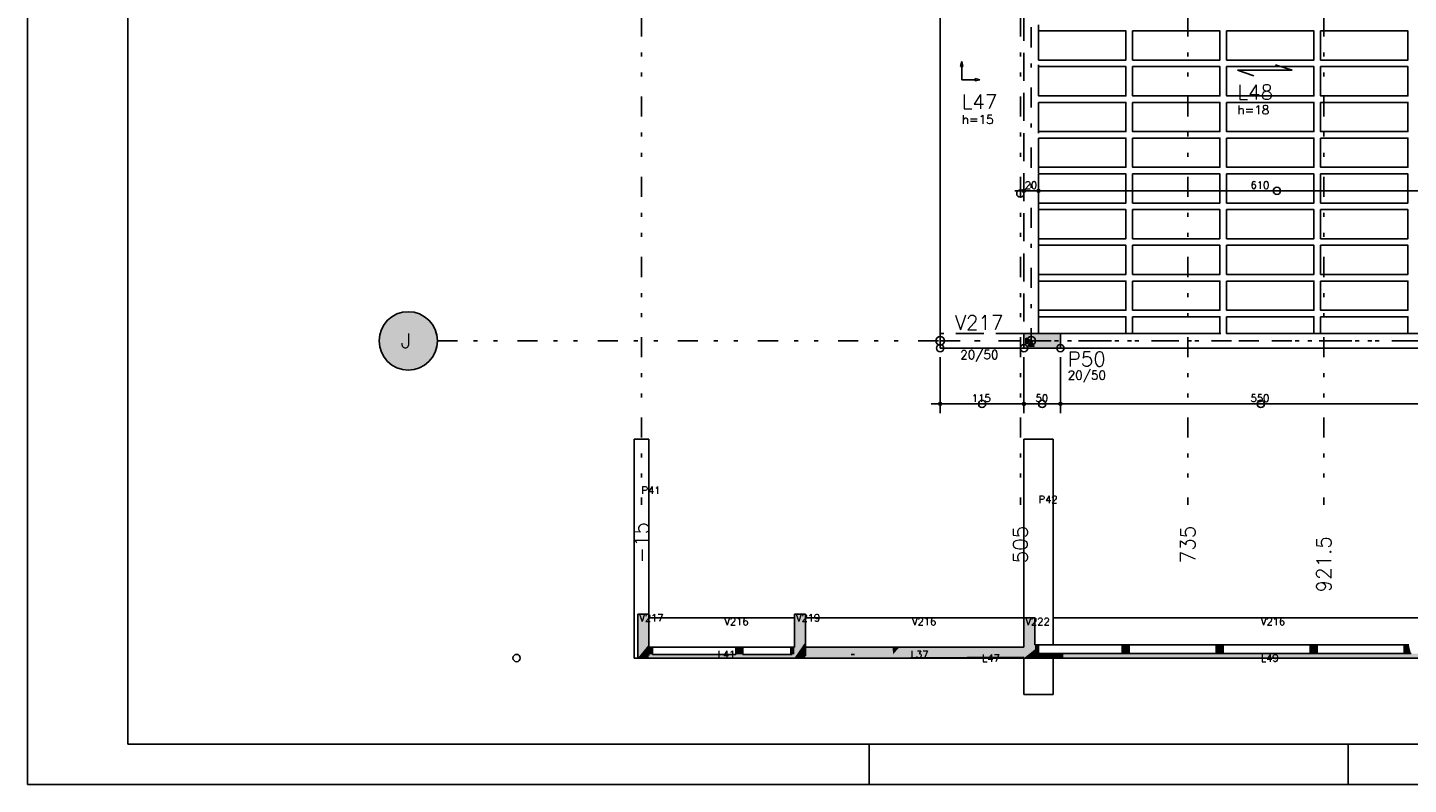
# Model space of a CAD drawing. Extents: x 0 to 119, y 0 to 84.
# Tile 1 of 19: x 0 to 34, y 0 to 19. Entities that reach past the tile are written whole.
import ezdxf

# ---------------------------------------------------------------- set-up
doc = ezdxf.new("R2010")
doc.units = 0
doc.header["$MEASUREMENT"] = 0
for name, pattern in [('ESTILO_TQS_0001', [1, 0.7, -0.3]), ('ESTILO_TQS_0003', [1.5, 0.5, -0.4, 0.1, -0.5]), ('ESTILO_TQS_0004', [2, 0.5, -0.4, 0.1, -0.4, 0.1, -0.5])]:
    doc.linetypes.add(name, pattern=pattern)
for name, color, linetype in [('1', 1, 'CONTINUOUS'), ('2', 2, 'CONTINUOUS'), ('3', 3, 'CONTINUOUS'), ('4', 4, 'CONTINUOUS'), ('6', 6, 'CONTINUOUS'), ('8', 8, 'CONTINUOUS'), ('9', 9, 'CONTINUOUS')]:
    doc.layers.add(name, color=color, linetype=linetype)
doc.styles.get("Standard").update_dxf_attribs({"font": 'ROMANS.SHX'})

msp = doc.modelspace()

# ---------------------------------------------------------------- linework, layer by layer
at = {"layer": '1', "linetype": 'Continuous'}
for p, q in [((0, 0), (0, 84.1)), ((22.771, 11.24), (22.771, 23.24)), ((23.309, 18.022), (23.281, 17.902)), ((23.309, 18.022), (23.337, 17.902)), ((31.551, 17.804), (31.142, 17.94)), ((23.281, 17.902), (23.337, 17.902)), ((23.309, 17.902), (23.309, 17.568)), ((23.764, 17.568), (23.644, 17.596)), ((23.644, 17.596), (23.644, 17.54)), ((30.188, 17.804), (31.551, 17.804)), ((30.188, 17.804), (30.597, 17.667)), ((23.644, 17.568), (23.309, 17.568)), ((23.764, 17.568), (23.644, 17.54)), ((24.634, 14.798), (25.453, 14.798)), ((24.862, 14.798), (24.862, 14.798)), ((24.998, 14.798), (36.544, 14.798)), ((25.225, 14.798), (25.225, 14.798)), ((25.225, 14.798), (25.225, 14.798)), ((25.316, 11.058), (25.316, 11.058)), ((22.771, 10.876), (22.771, 10.876)), ((24.862, 10.876), (24.862, 10.876)), ((24.862, 10.876), (24.862, 10.876)), ((25.771, 10.876), (25.771, 10.876)), ((25.771, 10.876), (25.771, 10.876)), ((22.771, 10.649), (22.771, 9.258)), ((24.862, 10.649), (24.862, 9.258)), ((24.862, 10.649), (24.862, 9.258)), ((25.771, 10.649), (25.771, 9.258)), ((25.771, 10.649), (25.771, 9.258)), ((22.544, 9.485), (25.089, 9.485)), ((24.634, 9.485), (25.998, 9.485)), ((25.544, 9.485), (35.998, 9.485)), ((21, 0), (21, 1)), ((32.95, 0), (32.95, 1)), ((0, 0), (118.9, 0))]:
    msp.add_line(p, q, dxfattribs=at)
at = {"layer": '1', "linetype": 'ESTILO_TQS_0004'}
for p, q in [((15.316, 75.149), (15.316, 6.967)), ((24.771, 75.149), (24.771, 6.967)), ((28.953, 75.149), (28.953, 6.967)), ((32.344, 75.149), (32.344, 6.967)), ((10.225, 11.058), (76.189, 11.058))]:
    msp.add_line(p, q, dxfattribs=at)
at = {"layer": '1', "linetype": 'ESTILO_TQS_0003'}
for p, q in [((25.044, 23.376), (25.044, 11.058)), ((22.771, 11.058), (25.044, 11.058)), ((25.044, 11.058), (36.498, 11.058))]:
    msp.add_line(p, q, dxfattribs=at)
at = {"layer": '1', "linetype": 'Continuous'}
for points in [[(25.225, 18.786), (25.225, 18.058), (27.407, 18.058), (27.407, 18.786), (25.225, 18.786)], [(27.571, 18.786), (27.571, 18.058), (29.753, 18.058), (29.753, 18.786), (27.571, 18.786)], [(29.916, 18.786), (29.916, 18.058), (32.098, 18.058), (32.098, 18.786), (29.916, 18.786)], [(32.262, 18.786), (32.262, 18.058), (34.444, 18.058), (34.444, 18.786), (32.262, 18.786)], [(25.225, 17.895), (25.225, 17.167), (27.407, 17.167), (27.407, 17.895), (25.225, 17.895)], [(27.571, 17.895), (27.571, 17.167), (29.753, 17.167), (29.753, 17.895), (27.571, 17.895)], [(29.916, 17.895), (29.916, 17.167), (32.098, 17.167), (32.098, 17.895), (29.916, 17.895)], [(32.262, 17.895), (32.262, 17.167), (34.444, 17.167), (34.444, 17.895), (32.262, 17.895)], [(25.225, 17.004), (25.225, 16.276), (27.407, 16.276), (27.407, 17.004), (25.225, 17.004)], [(27.571, 17.004), (27.571, 16.276), (29.753, 16.276), (29.753, 17.004), (27.571, 17.004)], [(29.916, 17.004), (29.916, 16.276), (32.098, 16.276), (32.098, 17.004), (29.916, 17.004)], [(32.262, 17.004), (32.262, 16.276), (34.444, 16.276), (34.444, 17.004), (32.262, 17.004)], [(25.225, 16.113), (25.225, 15.386), (27.407, 15.386), (27.407, 16.113), (25.225, 16.113)], [(27.571, 16.113), (27.571, 15.386), (29.753, 15.386), (29.753, 16.113), (27.571, 16.113)], [(29.916, 16.113), (29.916, 15.386), (32.098, 15.386), (32.098, 16.113), (29.916, 16.113)], [(32.262, 16.113), (32.262, 15.386), (34.444, 15.386), (34.444, 16.113), (32.262, 16.113)], [(25.225, 15.222), (25.225, 14.495), (27.407, 14.495), (27.407, 15.222), (25.225, 15.222)], [(27.571, 15.222), (27.571, 14.495), (29.753, 14.495), (29.753, 15.222), (27.571, 15.222)], [(29.916, 15.222), (29.916, 14.495), (32.098, 14.495), (32.098, 15.222), (29.916, 15.222)], [(32.262, 15.222), (32.262, 14.495), (34.444, 14.495), (34.444, 15.222), (32.262, 15.222)], [(25.225, 14.331), (25.225, 13.604), (27.407, 13.604), (27.407, 14.331), (25.225, 14.331)], [(27.571, 14.331), (27.571, 13.604), (29.753, 13.604), (29.753, 14.331), (27.571, 14.331)], [(29.916, 14.331), (29.916, 13.604), (32.098, 13.604), (32.098, 14.331), (29.916, 14.331)], [(32.262, 14.331), (32.262, 13.604), (34.444, 13.604), (34.444, 14.331), (32.262, 14.331)], [(25.225, 13.44), (25.225, 12.713), (27.407, 12.713), (27.407, 13.44), (25.225, 13.44)], [(27.571, 13.44), (27.571, 12.713), (29.753, 12.713), (29.753, 13.44), (27.571, 13.44)], [(29.916, 13.44), (29.916, 12.713), (32.098, 12.713), (32.098, 13.44), (29.916, 13.44)], [(32.262, 13.44), (32.262, 12.713), (34.444, 12.713), (34.444, 13.44), (32.262, 13.44)], [(25.225, 12.549), (25.225, 11.822), (27.407, 11.822), (27.407, 12.549), (25.225, 12.549)], [(27.571, 12.549), (27.571, 11.822), (29.753, 11.822), (29.753, 12.549), (27.571, 12.549)], [(29.916, 12.549), (29.916, 11.822), (32.098, 11.822), (32.098, 12.549), (29.916, 12.549)], [(32.262, 12.549), (32.262, 11.822), (34.444, 11.822), (34.444, 12.549), (32.262, 12.549)], [(25.225, 11.658), (25.225, 11.24), (27.407, 11.24), (27.407, 11.658), (25.225, 11.658)], [(27.571, 11.658), (27.571, 11.24), (29.753, 11.24), (29.753, 11.658), (27.571, 11.658)], [(29.916, 11.658), (29.916, 11.24), (32.098, 11.24), (32.098, 11.658), (29.916, 11.658)], [(32.262, 11.658), (32.262, 11.24), (34.444, 11.24), (34.444, 11.658), (32.262, 11.658)], [(22.771, 11.24), (22.771, 10.876)], [(24.907, 11.126), (24.907, 10.99), (25.044, 11.058), (24.907, 11.126)], [(24.975, 10.922), (25.112, 10.922), (25.044, 11.058), (24.975, 10.922)], [(22.771, 10.876), (24.862, 10.876)], [(25.771, 10.876), (35.771, 10.876)]]:
    msp.add_lwpolyline(points, dxfattribs=at)
for centre, radius in [((24.771, 14.729), 0.0909), ((24.862, 14.798), 0.0364), ((24.862, 14.798), 0.0182), ((25.225, 14.798), 0.0364), ((25.225, 14.798), 0.0364), ((25.225, 14.798), 0.0182), ((25.225, 14.798), 0.0182), ((31.174, 14.798), 0.0909), ((22.771, 11.058), 0.109), ((25.044, 11.058), 0.109), ((25.044, 11.058), 0.109), ((22.771, 10.876), 0.0909), ((24.862, 10.876), 0.0909), ((24.862, 10.876), 0.0909), ((25.771, 10.876), 0.0909), ((25.771, 10.876), 0.0909), ((22.771, 9.485), 0.0364), ((22.771, 9.485), 0.0182), ((23.816, 9.485), 0.0909), ((24.862, 9.485), 0.0364), ((24.862, 9.485), 0.0364), ((24.862, 9.485), 0.0182), ((24.862, 9.485), 0.0182), ((25.316, 9.485), 0.0909), ((25.771, 9.485), 0.0364), ((25.771, 9.485), 0.0364), ((25.771, 9.485), 0.0182), ((25.771, 9.485), 0.0182), ((30.771, 9.485), 0.0909), ((12.202, 3.15), 0.0909)]:
    msp.add_circle(centre, radius, dxfattribs=at)
at = {"layer": '2', "linetype": 'Continuous'}
msp.add_circle((9.498, 11.058), 0.727, dxfattribs=at)
at = {"layer": '3', "linetype": 'ESTILO_TQS_0001'}
for points in [[(24.862, 23.24), (24.862, 11.24)], [(25.225, 11.24), (25.225, 23.24)], [(24.862, 11.24), (22.771, 11.24)], [(35.771, 11.24), (25.771, 11.24)]]:
    msp.add_lwpolyline(points, dxfattribs=at)
at = {"layer": '6', "linetype": 'Continuous'}
for p, q in [((15.498, 8.605), (15.134, 8.605)), ((15.134, 8.605), (15.134, 3.15)), ((15.498, 4.241), (15.498, 8.605)), ((25.589, 8.605), (24.862, 8.605)), ((24.862, 8.605), (24.862, 3.423)), ((25.589, 3.477), (25.589, 8.605)), ((15.309, 4.241), (15.225, 4.241)), ((15.225, 4.241), (15.225, 3.919)), ((15.498, 4.241), (15.309, 4.241)), ((15.498, 3.483), (15.498, 4.241)), ((15.498, 3.483), (15.498, 4.241)), ((19.134, 4.15), (15.498, 4.15)), ((19.234, 4.241), (19.134, 4.241)), ((19.134, 4.241), (19.134, 3.833)), ((19.407, 4.241), (19.234, 4.241)), ((19.407, 3.547), (19.407, 4.241)), ((24.862, 4.15), (19.407, 4.15)), ((24.921, 4.15), (24.862, 4.15)), ((24.862, 4.15), (24.862, 3.934)), ((25.134, 4.15), (24.921, 4.15)), ((25.134, 3.477), (25.134, 4.15)), ((35.953, 4.15), (25.589, 4.15)), ((15.225, 3.919), (15.225, 3.15)), ((19.134, 3.833), (19.134, 3.423)), ((19.134, 3.423), (19.134, 3.833)), ((19.134, 3.833), (19.134, 3.423)), ((24.862, 3.934), (24.862, 3.423)), ((15.498, 3.483), (15.498, 3.423)), ((15.498, 3.423), (15.498, 3.483)), ((15.498, 3.423), (15.498, 3.483)), ((19.407, 3.423), (19.407, 3.547)), ((25.142, 3.477), (25.134, 3.477)), ((25.225, 3.477), (25.142, 3.477)), ((27.313, 3.477), (25.225, 3.477)), ((25.225, 3.259), (25.225, 3.477)), ((27.315, 3.477), (27.313, 3.477)), ((27.313, 3.477), (27.313, 3.477)), ((27.313, 3.477), (27.313, 3.459)), ((27.313, 3.459), (27.313, 3.259)), ((27.321, 3.477), (27.315, 3.477)), ((27.323, 3.477), (27.321, 3.477)), ((27.326, 3.477), (27.323, 3.477)), ((27.334, 3.477), (27.326, 3.477)), ((27.484, 3.477), (27.334, 3.477)), ((29.658, 3.477), (27.484, 3.477)), ((27.484, 3.278), (27.484, 3.477)), ((29.788, 3.477), (29.658, 3.477)), ((29.658, 3.477), (29.658, 3.459)), ((29.658, 3.459), (29.658, 3.259)), ((29.802, 3.477), (29.788, 3.477)), ((29.806, 3.477), (29.802, 3.477)), ((29.829, 3.477), (29.806, 3.477)), ((32.004, 3.477), (29.829, 3.477)), ((29.829, 3.278), (29.829, 3.477)), ((32.062, 3.477), (32.004, 3.477)), ((32.004, 3.477), (32.004, 3.459)), ((32.004, 3.459), (32.004, 3.259)), ((32.127, 3.477), (32.062, 3.477)), ((32.138, 3.477), (32.127, 3.477)), ((32.158, 3.477), (32.138, 3.477)), ((32.175, 3.477), (32.158, 3.477)), ((34.349, 3.477), (32.175, 3.477)), ((32.175, 3.278), (32.175, 3.477)), ((34.464, 3.477), (34.349, 3.477)), ((34.349, 3.477), (34.349, 3.459)), ((34.349, 3.459), (34.349, 3.259)), ((15.134, 3.15), (15.225, 3.15)), ((15.225, 3.15), (15.309, 3.15)), ((15.309, 3.15), (15.498, 3.15)), ((15.561, 3.423), (15.498, 3.423)), ((15.498, 3.241), (15.498, 3.367)), ((15.498, 3.213), (15.498, 3.241)), ((15.498, 3.15), (17.773, 3.15)), ((15.589, 3.423), (15.561, 3.423)), ((17.676, 3.423), (15.589, 3.423)), ((15.589, 3.38), (15.589, 3.423)), ((15.589, 3.241), (15.589, 3.38)), ((17.676, 3.241), (15.589, 3.241)), ((17.709, 3.423), (17.676, 3.423)), ((17.676, 3.423), (17.676, 3.283)), ((17.676, 3.283), (17.676, 3.241)), ((17.847, 3.423), (17.709, 3.423)), ((17.773, 3.15), (19.134, 3.15)), ((19.044, 3.423), (17.847, 3.423)), ((17.847, 3.38), (17.847, 3.423)), ((17.847, 3.241), (17.847, 3.38)), ((19.044, 3.241), (17.847, 3.241)), ((19.058, 3.423), (19.044, 3.423)), ((19.044, 3.423), (19.044, 3.283)), ((19.044, 3.283), (19.044, 3.241)), ((19.058, 3.241), (19.044, 3.241)), ((19.062, 3.423), (19.058, 3.423)), ((19.062, 3.241), (19.058, 3.241)), ((19.074, 3.423), (19.062, 3.423)), ((19.074, 3.241), (19.062, 3.241)), ((19.134, 3.423), (19.074, 3.423)), ((19.134, 3.15), (19.234, 3.15)), ((19.234, 3.15), (19.407, 3.15)), ((19.407, 3.357), (19.407, 3.423)), ((19.466, 3.423), (19.407, 3.423)), ((19.407, 3.241), (19.407, 3.357)), ((19.407, 3.208), (19.407, 3.241)), ((19.407, 3.15), (24.862, 3.15)), ((19.407, 3.15), (20.548, 3.15)), ((19.48, 3.423), (19.466, 3.423)), ((19.498, 3.423), (19.48, 3.423)), ((20.561, 3.423), (19.498, 3.423)), ((20.548, 3.241), (20.617, 3.241)), ((20.548, 3.15), (20.617, 3.15)), ((21.585, 3.423), (20.561, 3.423)), ((20.617, 3.241), (20.637, 3.241)), ((24.862, 3.17), (20.617, 3.15)), ((20.617, 3.15), (20.637, 3.15)), ((24.862, 3.17), (20.637, 3.15)), ((20.637, 3.15), (24.862, 3.15)), ((21.594, 3.423), (21.585, 3.423)), ((21.693, 3.423), (21.594, 3.423)), ((21.756, 3.423), (21.693, 3.423)), ((22.824, 3.423), (21.756, 3.423)), ((23.931, 3.423), (22.824, 3.423)), ((24.018, 3.423), (23.931, 3.423)), ((24.039, 3.423), (24.018, 3.423)), ((24.102, 3.423), (24.039, 3.423)), ((24.442, 3.423), (24.102, 3.423)), ((24.771, 3.423), (24.442, 3.423)), ((24.841, 3.423), (24.771, 3.423)), ((24.862, 3.423), (24.841, 3.423)), ((24.862, 3.15), (24.921, 3.15)), ((24.862, 3.15), (24.862, 2.241)), ((24.921, 3.15), (25.134, 3.15)), ((25.134, 3.15), (36.051, 3.15)), ((25.5, 3.259), (25.225, 3.259)), ((25.844, 3.259), (25.5, 3.259)), ((25.589, 2.241), (25.589, 3.15)), ((27.313, 3.259), (25.844, 3.259)), ((27.323, 3.259), (27.313, 3.259)), ((27.484, 3.259), (27.323, 3.259)), ((27.484, 3.259), (27.484, 3.278)), ((29.658, 3.259), (27.484, 3.259)), ((29.829, 3.259), (29.658, 3.259)), ((29.829, 3.259), (29.829, 3.278)), ((32.004, 3.259), (29.829, 3.259)), ((32.158, 3.259), (32.004, 3.259)), ((32.175, 3.259), (32.158, 3.259)), ((32.175, 3.259), (32.175, 3.278)), ((34.349, 3.259), (32.175, 3.259)), ((34.52, 3.259), (34.349, 3.259)), ((24.862, 2.241), (25.589, 2.241))]:
    msp.add_line(p, q, dxfattribs=at)
msp.add_lwpolyline([(25.771, 10.876), (25.771, 11.24), (24.862, 11.24), (24.862, 10.876), (25.771, 10.876)], dxfattribs=at)
at = {"layer": '8', "linetype": 'Continuous'}
for p, q in [((2.5, 83.1), (2.5, 1)), ((2.5, 1), (117.9, 1))]:
    msp.add_line(p, q, dxfattribs=at)
at = {"layer": '9', "linetype": 'Continuous'}
for points in [[(10.225, 11.058), (9.255, 11.744), (9.164, 11.704)], [(10.225, 11.058), (9.35, 11.77), (9.255, 11.744)], [(10.225, 11.058), (9.449, 11.784), (9.35, 11.77)], [(10.225, 11.058), (9.548, 11.784), (9.449, 11.784)], [(10.225, 11.058), (9.646, 11.77), (9.548, 11.784)], [(10.225, 11.058), (9.742, 11.744), (9.646, 11.77)], [(10.225, 11.058), (9.833, 11.704), (9.742, 11.744)], [(10.225, 11.058), (8.877, 11.436), (8.831, 11.348)], [(10.225, 11.058), (8.934, 11.517), (8.877, 11.436)], [(10.225, 11.058), (9.002, 11.59), (8.934, 11.517)], [(10.225, 11.058), (9.079, 11.652), (9.002, 11.59)], [(10.225, 11.058), (9.164, 11.704), (9.079, 11.652)], [(10.225, 11.058), (9.918, 11.652), (9.833, 11.704)], [(10.225, 11.058), (9.995, 11.59), (9.918, 11.652)], [(10.225, 11.058), (10.062, 11.517), (9.995, 11.59)], [(10.225, 11.058), (10.12, 11.436), (10.062, 11.517)], [(10.225, 11.058), (10.165, 11.348), (10.12, 11.436)], [(10.225, 11.058), (8.778, 11.157), (8.771, 11.058)], [(10.225, 11.058), (8.771, 11.058), (8.778, 10.959)], [(10.225, 11.058), (8.798, 11.254), (8.778, 11.157)], [(10.225, 11.058), (8.778, 10.959), (8.798, 10.862)], [(10.225, 11.058), (8.831, 11.348), (8.798, 11.254)], [(10.225, 11.058), (8.798, 10.862), (8.831, 10.769)], [(10.225, 11.058), (8.831, 10.769), (8.877, 10.68)], [(10.225, 11.058), (8.877, 10.68), (8.934, 10.599)], [(10.225, 11.058), (8.934, 10.599), (9.002, 10.527)], [(10.225, 11.058), (9.002, 10.527), (9.079, 10.464)], [(10.225, 11.058), (9.079, 10.464), (9.164, 10.413)], [(10.225, 11.058), (9.164, 10.413), (9.255, 10.373)], [(10.225, 11.058), (9.255, 10.373), (9.35, 10.346)], [(10.225, 11.058), (9.35, 10.346), (9.449, 10.333)], [(10.225, 11.058), (9.449, 10.333), (9.548, 10.333)], [(10.225, 11.058), (9.548, 10.333), (9.646, 10.346)], [(10.225, 11.058), (9.646, 10.346), (9.742, 10.373)], [(10.225, 11.058), (9.742, 10.373), (9.833, 10.413)], [(10.225, 11.058), (9.833, 10.413), (9.918, 10.464)], [(10.225, 11.058), (9.918, 10.464), (9.995, 10.527)], [(10.225, 11.058), (9.995, 10.527), (10.062, 10.599)], [(10.225, 11.058), (10.062, 10.599), (10.12, 10.68)], [(10.225, 11.058), (10.12, 10.68), (10.165, 10.769)], [(10.225, 11.058), (10.198, 11.254), (10.165, 11.348)], [(10.225, 11.058), (10.165, 10.769), (10.198, 10.862)], [(10.225, 11.058), (10.219, 11.157), (10.198, 11.254)], [(10.225, 11.058), (10.198, 10.862), (10.219, 10.959)], [(10.225, 11.058), (10.219, 10.959), (10.225, 11.058)], [(25.771, 10.876), (25.771, 11.24), (24.862, 11.24)], [(25.771, 10.876), (24.862, 11.24), (24.862, 10.876)], [(24.907, 11.126), (24.907, 10.99), (25.044, 11.058)], [(24.907, 11.126), (25.044, 11.058), (24.907, 11.126)], [(24.975, 10.922), (25.112, 10.922), (25.044, 11.058)], [(24.975, 10.922), (25.044, 11.058), (24.975, 10.922)], [(25.771, 10.876), (24.862, 10.876), (25.771, 10.876)], [(15.498, 3.483), (15.309, 4.241), (15.225, 4.241)], [(15.498, 3.483), (15.225, 4.241), (15.225, 3.919)], [(15.498, 3.483), (15.498, 4.241), (15.309, 4.241)], [(19.407, 3.547), (19.234, 4.241), (19.134, 4.241)], [(19.407, 3.547), (19.134, 4.241), (19.134, 3.833)], [(19.407, 3.547), (19.407, 4.241), (19.234, 4.241)], [(25.134, 3.366), (24.921, 4.15), (24.862, 4.15)], [(25.134, 3.366), (24.862, 4.15), (24.862, 3.934)], [(25.134, 3.366), (25.134, 4.15), (24.921, 4.15)], [(15.498, 3.483), (15.225, 3.919), (15.225, 3.15)], [(19.407, 3.547), (19.134, 3.833), (19.134, 3.15)], [(25.134, 3.366), (24.862, 3.934), (24.862, 3.15)], [(15.498, 3.483), (15.225, 3.15), (15.309, 3.15)], [(15.498, 3.483), (15.309, 3.15), (15.498, 3.15)], [(15.498, 3.483), (15.498, 3.15), (15.498, 3.483)], [(19.407, 3.547), (19.134, 3.15), (19.234, 3.15)], [(19.407, 3.547), (19.234, 3.15), (19.407, 3.15)], [(19.407, 3.547), (19.407, 3.15), (19.407, 3.547)], [(25.225, 3.259), (25.142, 3.477), (25.134, 3.477)], [(25.225, 3.259), (25.134, 3.477), (25.134, 3.43)], [(25.225, 3.259), (25.225, 3.477), (25.142, 3.477)], [(25.225, 3.259), (25.225, 3.278), (25.225, 3.477)], [(27.323, 3.259), (27.315, 3.477), (27.313, 3.477)], [(27.323, 3.259), (27.313, 3.477), (27.313, 3.477)], [(27.323, 3.259), (27.313, 3.477), (27.313, 3.459)], [(27.323, 3.259), (27.313, 3.459), (27.313, 3.259)], [(27.323, 3.259), (27.321, 3.477), (27.315, 3.477)], [(27.323, 3.259), (27.323, 3.477), (27.321, 3.477)], [(27.323, 3.259), (27.484, 3.278), (27.484, 3.477)], [(27.323, 3.259), (27.484, 3.477), (27.334, 3.477)], [(27.323, 3.259), (27.334, 3.477), (27.326, 3.477)], [(27.323, 3.259), (27.326, 3.477), (27.323, 3.477)], [(29.829, 3.259), (29.788, 3.477), (29.658, 3.477)], [(29.829, 3.259), (29.658, 3.477), (29.658, 3.459)], [(29.829, 3.259), (29.658, 3.459), (29.658, 3.259)], [(29.829, 3.259), (29.802, 3.477), (29.788, 3.477)], [(29.829, 3.259), (29.806, 3.477), (29.802, 3.477)], [(29.829, 3.259), (29.829, 3.477), (29.806, 3.477)], [(29.829, 3.259), (29.829, 3.278), (29.829, 3.477)], [(32.158, 3.259), (32.062, 3.477), (32.004, 3.477)], [(32.158, 3.259), (32.004, 3.477), (32.004, 3.459)], [(32.158, 3.259), (32.004, 3.459), (32.004, 3.259)], [(32.158, 3.259), (32.127, 3.477), (32.062, 3.477)], [(32.158, 3.259), (32.138, 3.477), (32.127, 3.477)], [(32.158, 3.259), (32.158, 3.477), (32.138, 3.477)], [(32.158, 3.259), (32.175, 3.278), (32.175, 3.477)], [(32.158, 3.259), (32.175, 3.477), (32.158, 3.477)], [(34.52, 3.259), (34.464, 3.477), (34.349, 3.477)], [(34.52, 3.259), (34.349, 3.477), (34.349, 3.459)], [(34.52, 3.259), (34.349, 3.459), (34.349, 3.259)], [(15.589, 3.38), (15.561, 3.423), (15.498, 3.423)], [(15.589, 3.38), (15.498, 3.423), (15.498, 3.367)], [(15.589, 3.38), (15.498, 3.367), (15.498, 3.241)], [(15.589, 3.38), (15.498, 3.241), (15.561, 3.241)], [(19.134, 3.184), (17.773, 3.241), (15.498, 3.241)], [(19.134, 3.184), (15.498, 3.241), (15.498, 3.213)], [(19.134, 3.184), (15.498, 3.213), (15.498, 3.15)], [(19.134, 3.184), (15.498, 3.15), (17.773, 3.15)], [(15.589, 3.38), (15.589, 3.423), (15.561, 3.423)], [(15.589, 3.38), (15.561, 3.241), (15.589, 3.241)], [(15.589, 3.38), (15.589, 3.241), (15.589, 3.38)], [(17.847, 3.241), (17.709, 3.423), (17.676, 3.423)], [(17.847, 3.241), (17.676, 3.423), (17.676, 3.283)], [(17.847, 3.241), (17.676, 3.283), (17.676, 3.241)], [(17.847, 3.241), (17.676, 3.241), (17.709, 3.241)], [(17.847, 3.241), (17.847, 3.423), (17.709, 3.423)], [(17.847, 3.241), (17.709, 3.241), (17.847, 3.241)], [(19.134, 3.184), (19.134, 3.241), (17.773, 3.241)], [(19.134, 3.184), (17.773, 3.15), (19.134, 3.15)], [(17.847, 3.241), (17.847, 3.38), (17.847, 3.423)], [(19.134, 3.309), (19.058, 3.423), (19.044, 3.423)], [(19.134, 3.309), (19.044, 3.423), (19.044, 3.283)], [(19.134, 3.309), (19.044, 3.283), (19.044, 3.241)], [(19.134, 3.309), (19.044, 3.241), (19.058, 3.241)], [(19.134, 3.309), (19.062, 3.423), (19.058, 3.423)], [(19.134, 3.309), (19.058, 3.241), (19.062, 3.241)], [(19.134, 3.309), (19.074, 3.423), (19.062, 3.423)], [(19.134, 3.309), (19.062, 3.241), (19.074, 3.241)], [(19.134, 3.309), (19.134, 3.423), (19.074, 3.423)], [(19.134, 3.309), (19.074, 3.241), (19.134, 3.241)], [(19.134, 3.309), (19.134, 3.241), (19.134, 3.309)], [(19.134, 3.184), (19.134, 3.15), (19.134, 3.184)], [(21.594, 3.241), (19.466, 3.423), (19.407, 3.423)], [(21.594, 3.241), (19.407, 3.423), (19.407, 3.357)], [(21.594, 3.241), (19.407, 3.357), (19.407, 3.241)], [(24.862, 3.17), (20.548, 3.241), (19.407, 3.241)], [(24.862, 3.17), (19.407, 3.241), (19.407, 3.208)], [(21.594, 3.241), (19.407, 3.241), (19.466, 3.241)], [(24.862, 3.17), (19.407, 3.208), (19.407, 3.15)], [(24.862, 3.17), (19.407, 3.15), (20.548, 3.15)], [(21.594, 3.241), (19.48, 3.423), (19.466, 3.423)], [(21.594, 3.241), (19.466, 3.241), (19.48, 3.241)], [(21.594, 3.241), (19.498, 3.423), (19.48, 3.423)], [(21.594, 3.241), (19.48, 3.241), (19.498, 3.241)], [(21.594, 3.241), (20.561, 3.423), (19.498, 3.423)], [(21.594, 3.241), (19.498, 3.241), (20.561, 3.241)], [(24.862, 3.17), (20.617, 3.241), (20.548, 3.241)], [(24.862, 3.17), (20.548, 3.15), (20.617, 3.15)], [(21.594, 3.241), (21.585, 3.423), (20.561, 3.423)], [(21.594, 3.241), (20.561, 3.241), (21.585, 3.241)], [(24.862, 3.17), (20.637, 3.241), (20.617, 3.241)], [(24.862, 3.17), (20.617, 3.15), (20.637, 3.15)], [(24.862, 3.17), (24.862, 3.241), (20.637, 3.241)], [(24.862, 3.17), (20.637, 3.15), (24.862, 3.15)], [(21.594, 3.241), (21.594, 3.423), (21.585, 3.423)], [(21.594, 3.241), (21.585, 3.241), (21.594, 3.241)], [(21.594, 3.241), (24.862, 3.28), (24.862, 3.423)], [(21.594, 3.241), (24.862, 3.423), (24.841, 3.423)], [(21.594, 3.241), (24.841, 3.423), (24.771, 3.423)], [(21.594, 3.241), (24.771, 3.423), (24.442, 3.423)], [(21.594, 3.241), (24.442, 3.423), (24.102, 3.423)], [(21.594, 3.241), (24.102, 3.423), (24.039, 3.423)], [(21.594, 3.241), (24.039, 3.423), (24.018, 3.423)], [(21.594, 3.241), (24.018, 3.423), (23.931, 3.423)], [(21.594, 3.241), (23.931, 3.423), (22.824, 3.423)], [(21.594, 3.241), (22.824, 3.423), (21.756, 3.423)], [(21.594, 3.241), (21.756, 3.423), (21.693, 3.423)], [(21.594, 3.241), (21.693, 3.423), (21.594, 3.423)], [(21.594, 3.241), (24.862, 3.241), (24.862, 3.28)], [(21.594, 3.241), (21.693, 3.241), (21.756, 3.241)], [(21.594, 3.241), (21.756, 3.241), (22.824, 3.241)], [(21.594, 3.241), (22.824, 3.241), (23.931, 3.241)], [(21.594, 3.241), (23.931, 3.241), (24.018, 3.241)], [(21.594, 3.241), (24.018, 3.241), (24.039, 3.241)], [(21.594, 3.241), (24.039, 3.241), (24.102, 3.241)], [(21.594, 3.241), (24.102, 3.241), (24.442, 3.241)], [(21.594, 3.241), (24.442, 3.241), (24.771, 3.241)], [(21.594, 3.241), (24.771, 3.241), (24.841, 3.241)], [(21.594, 3.241), (24.841, 3.241), (24.862, 3.241)], [(25.134, 3.366), (24.862, 3.15), (24.921, 3.15)], [(24.862, 3.17), (24.862, 3.15), (24.862, 3.17)], [(25.134, 3.366), (24.921, 3.15), (25.134, 3.15)], [(25.225, 3.259), (25.134, 3.43), (25.134, 3.259)], [(25.134, 3.366), (25.134, 3.15), (25.134, 3.366)], [(25.134, 3.236), (25.5, 3.15), (25.5, 3.259)], [(25.134, 3.236), (25.5, 3.259), (25.134, 3.259)], [(25.225, 3.259), (25.134, 3.259), (25.142, 3.259)], [(25.134, 3.236), (25.134, 3.15), (25.5, 3.15)], [(25.225, 3.259), (25.142, 3.259), (25.225, 3.259)], [(25.5, 3.259), (25.844, 3.15), (25.844, 3.259)], [(25.5, 3.259), (25.5, 3.15), (25.844, 3.15)], [(25.844, 3.259), (35.347, 3.15), (35.347, 3.259)], [(25.844, 3.259), (25.844, 3.15), (35.347, 3.15)], [(27.323, 3.259), (27.313, 3.259), (27.313, 3.259)], [(27.323, 3.259), (27.313, 3.259), (27.315, 3.259)], [(27.323, 3.259), (27.315, 3.259), (27.323, 3.259)], [(27.323, 3.259), (27.484, 3.259), (27.484, 3.278)], [(27.323, 3.259), (27.326, 3.259), (27.334, 3.259)], [(27.323, 3.259), (27.334, 3.259), (27.484, 3.259)], [(29.829, 3.259), (29.658, 3.259), (29.788, 3.259)], [(29.829, 3.259), (29.788, 3.259), (29.802, 3.259)], [(29.829, 3.259), (29.802, 3.259), (29.806, 3.259)], [(29.829, 3.259), (29.806, 3.259), (29.829, 3.259)], [(32.158, 3.259), (32.004, 3.259), (32.062, 3.259)], [(32.158, 3.259), (32.062, 3.259), (32.127, 3.259)], [(32.158, 3.259), (32.127, 3.259), (32.138, 3.259)], [(32.158, 3.259), (32.138, 3.259), (32.158, 3.259)], [(32.158, 3.259), (32.175, 3.259), (32.175, 3.278)], [(34.52, 3.259), (34.349, 3.259), (34.464, 3.259)]]:
    msp.add_solid(points, dxfattribs=at)

# ---------------------------------------------------------------- texts
at = {"layer": '1', "linetype": 'Continuous'}
for s, p in [('20', (24.88, 14.852)), ('610', (30.516, 14.852)), ('115', (23.562, 9.539)), ('50', (25.153, 9.539)), ('550', (30.516, 9.539)), ('P41', (15.316, 7.241)), ('P42', (25.225, 7.014)), ('V217', (15.261, 4.059)), ('V216', (17.384, 3.968)), ('V219', (19.17, 4.059)), ('V216', (22.066, 3.968)), ('V222', (24.897, 3.968)), ('V216', (30.771, 3.968)), ('L41', (17.215, 3.15)), ('L37', (22.033, 3.15)), ('L47', (23.816, 3.059)), ('L49', (30.771, 3.059))]:
    msp.add_text(s, height=0.1818, dxfattribs=at).set_placement(p)
for s, p in [('-15', (15.498, 5.513)), ('505', (24.953, 5.513)), ('735', (29.134, 5.513)), ('921.5', (32.525, 4.786))]:
    msp.add_text(s, height=0.3636, rotation=90, dxfattribs=at).set_placement(p)
at = {"layer": '3', "linetype": 'Continuous'}
for s, p in [('h=18', (30.188, 16.706)), ('h=15', (23.309, 16.469)), ('20/50', (23.271, 10.604)), ('20/50', (25.953, 10.095))]:
    msp.add_text(s, height=0.2182, dxfattribs=at).set_placement(p)
at = {"layer": '4', "linetype": 'Continuous'}
for s, p in [('L48', (30.188, 17.077)), ('L47', (23.309, 16.84)), ('V217', (23.134, 11.331))]:
    msp.add_text(s, height=0.3636, dxfattribs=at).set_placement(p)
at = {"layer": '6', "linetype": 'Continuous'}
for s, height, p in [('J', 0.364, (9.316, 10.876)), ('P50', 0.3636, (25.953, 10.422))]:
    msp.add_text(s, height=height, dxfattribs=at).set_placement(p)

doc.saveas('drawing.dxf')
